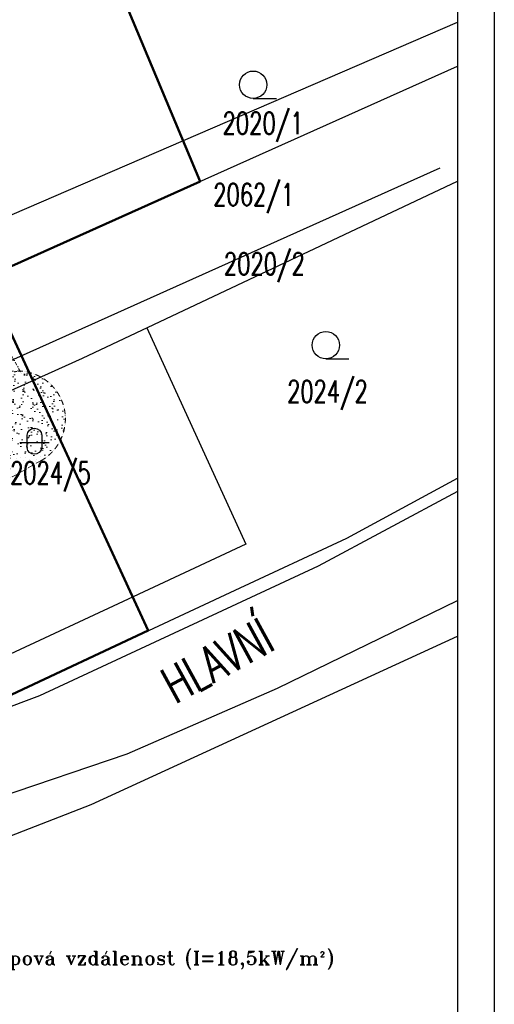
# Model space of a CAD drawing. Header units: millimetres. Extents: x 2886542 to 7567581, y -792623 to 134766.
# Tile 144 of 256: x 4569546 to 4601790, y -549694 to -482834. Entities that reach past the tile are written whole.
import ezdxf

# ---------------------------------------------------------------- set-up
doc = ezdxf.new("R2010")
doc.units = ezdxf.units.MM
doc.linetypes.add('ACAD_ISO12W100', pattern=[21, 12, -3, 0, -3, 0, -3])
doc.linetypes.add('DASHDOT', pattern=[1, 0.5, -0.25, 0, -0.25])
doc.layers.add('CKRASTR', color=7, linetype='DASHDOT', lineweight=18)
doc.layers.add('Text obecně', color=7, linetype='Continuous', lineweight=25)
for name, color, linetype in [('IN_TEXT', 7, 'Continuous'), ('KATASTR', 7, 'Continuous'), ('požárničina', 10, 'Continuous')]:
    doc.layers.add(name, color=color, linetype=linetype)
doc.styles.add('KOTY', font='SIMPLEX.SHX', dxfattribs={"width": 0.7})
doc.styles.add('ROMANT', font='romant')

msp = doc.modelspace()

# ---------------------------------------------------------------- hatches: boundary and pattern name
at = {"linetype": 'ACAD_ISO12W100', "lineweight": 0, "ltscale": 50}
h = msp.add_hatch(dxfattribs=at)
h.set_pattern_fill('AR-SAND', color=1, scale=16, angle=-60.651554, style=0)
h.set_pattern_definition([(336.848446, (2970567.24, 3461226.2), (670.012015, 406.10848), [0, -617.728, 0, -690.88, 0, -660.4]), (306.848446, (2970567.2, 3461226.2), (1352.2312, -64.79876), [0, -333.248, 0, -556.768, 0, -213.36]), (266.848446, (2970322.25, 3461661.9), (622.29381, -1102.02911), [0, -203.2, 0, -731.52, 0, -955.04]), (256.848446, (2970322.2, 3461661.9), (909.68243, -890.07342), [0, -101.6, 0, -479.552, 0, -548.64])])
h.paths.add_polyline_path([(4570989.9, -512782, 1), (4567799.2, -507107.5), (4558419, -512381.8), (4559000.1, -519523.7)])

# ---------------------------------------------------------------- linework, layer by layer
at = {"color": 5, "linetype": 'Continuous', "lineweight": 50}
msp.add_lwpolyline([(4563329.4, -452807.4), (4555608.1, -456853.8), (4565223.6, -482337.4), (4576541.2, -481218.8), (4581801.2, -493820.9), (4567190.2, -500362.9), (4578271.8, -524311.2), (4569010.9, -528652), (4524020.4, -541772.7), (4501480.4, -549445.5), (4481685, -555552.6), (4471071.3, -560120.6), (4452762.9, -573763.3), (4442686.1, -594273.5), (4441693.8, -596970.8)], dxfattribs=at)
at = {"layer": 'CKRASTR', "color": 250, "ltscale": 500}
msp.add_line((4544475, -462055.9), (4569706.9, -506929.7), dxfattribs=at)
at = {"layer": 'KATASTR'}
for p, q in [((4524709.2, -515189.9), (4599289.9, -483001.6)), ((4507972.9, -526877.2), (4599289.9, -485990.4)), ((4585412.3, -488177.7), (4586985.5, -488177.7)), ((4547914.5, -515390.9), (4598101.8, -492899.7)), ((4573821.9, -505812.9), (4599289.9, -493808.3)), ((4578185.4, -503756.2), (4584897.9, -518458.7)), ((4551631.2, -515825.4), (4573821.9, -505812.9)), ((4590338.8, -505868), (4591911.9, -505868)), ((4570417.8, -507338), (4578275, -524309.6)), ((4591760.5, -518037.2), (4599289.9, -513955.9)), ((4599289.9, -514863), (4589826.8, -519951.5)), ((4584174.3, -521576.9), (4591760.5, -518037.2)), ((4584897.9, -518458.7), (4576570.9, -522344.1)), ((4589826.8, -519951.5), (4570886.8, -528751)), ((4569010.9, -528652), (4584174.3, -521576.9)), ((4576570.9, -522344.1), (4568902.7, -525922)), ((4587064.7, -528226.3), (4599289.9, -522267.2)), ((4574402.6, -536136.6), (4599289.9, -524695.8)), ((4570886.8, -528751), (4567424.2, -530043.9)), ((4576857.5, -532686.4), (4587064.7, -528226.3)), ((4549933.5, -541772.7), (4576857.5, -532686.4)), ((4559799.8, -541772.7), (4574402.6, -536136.6))]:
    msp.add_line(p, q, dxfattribs=at)
msp.add_lwpolyline([(4570047.4, -511044.3, -0.9407376), (4571044.3, -511044.3), (4571044.3, -511913.7, -0.8764223), (4570047.4, -511904.8), (4570047.4, -511044.3)], format="xyb", dxfattribs=at)
msp.add_lwpolyline([(4569548.6, -511542.5), (4571542.5, -511542.5)], dxfattribs=at)
for centre in [(4585412.3, -487248.8), (4590338.8, -504939.1)]:
    msp.add_circle(centre, 929, dxfattribs=at)
at = {"layer": 'požárničina', "linetype": 'ACAD_ISO12W100', "lineweight": 0, "ltscale": 30}
msp.add_line((4570989.9, -512782), (4554864.2, -521849.2), dxfattribs=at)
msp.add_arc((4569394.5, -509944.7), 3255, 299.348446, 119.348446, dxfattribs=at)
at = {"layer": 'Text obecně'}
for p, q in [((4601789.8, -450307.5), (4601789.8, -599470.7)), ((4599289.9, -452807.4), (4599289.9, -596970.8)), ((4599289.9, -452807.4), (4599289.9, -596970.8)), ((4599289.9, -452807.4), (4599289.9, -596970.8))]:
    msp.add_line(p, q, dxfattribs=at)

# ---------------------------------------------------------------- texts
at = {"color": 7, "lineweight": 9, "insert": (4564826.2, -546075.6), "char_height": 947.916, "width": 2208316.912, "attachment_point": 1, "style": 'ROMANT'}
msp.add_mtext('Odstupová vzdálenost (I=18,5kW/m{\\fISOCPEUR|b0|i0|c238|p34;²})', dxfattribs=at)
at = {"layer": 'IN_TEXT', "insert": (4578918.9, -527144.6), "char_height": 2500, "width": 15598.124, "attachment_point": 1, "rotation": 28.707513, "style": 'KOTY'}
msp.add_mtext('HLAVNÍ', dxfattribs=at)
at = {"layer": 'KATASTR', "char_height": 1500, "attachment_point": 1, "style": 'KOTY'}
for s, insert in [('2020/1', (4583335.7, -489117.8)), ('2020/2', (4583424.1, -498666.3)), ('2024/2', (4587712.8, -507336.1))]:
    msp.add_mtext(s, dxfattribs=dict(at, insert=insert))
at = {"layer": 'KATASTR', "char_height": 1500, "width": 486.766, "attachment_point": 1, "style": 'KOTY'}
for s, insert in [('2062/1', (4582697.5, -493964)), ('2024/5', (4568893.4, -512864.8))]:
    msp.add_mtext(s, dxfattribs=dict(at, insert=insert))

doc.saveas('drawing.dxf')
